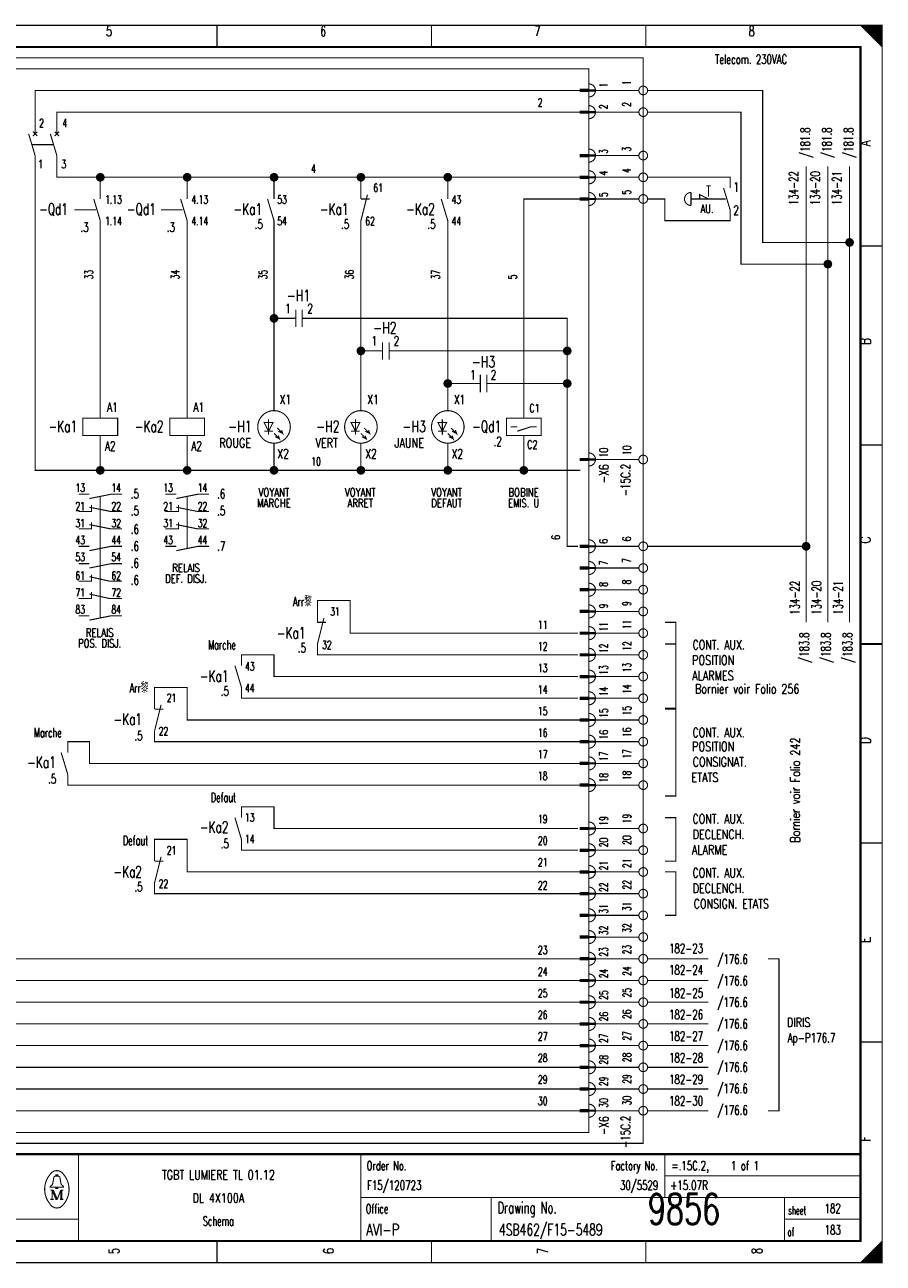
# Model space of a CAD drawing. Header units: centimetres. Extents: x 0 to 491, y -1040 to 69.
# Tile 42 of 181: x 121 to 141, y -720 to -691. Entities that reach past the tile are written whole.
import ezdxf
from ezdxf.enums import TextEntityAlignment as Align

# ---------------------------------------------------------------- set-up
doc = ezdxf.new("R2010")
doc.units = ezdxf.units.CM
doc.header["$MEASUREMENT"] = 0
doc.linetypes.add('GESTRICHELT', pattern=[3.75, 3, -0.75])
doc.layers.get('0').update_dxf_attribs({"color": 9, "linetype": 'CONTINUOUS'})
doc.layers.add('0L', color=7, linetype='CONTINUOUS')
doc.styles.get("Standard").update_dxf_attribs({"font": 'romans.shx', "bigfont": 'TXT.shx'})

# ---------------------------------------------------------------- blocks, each defined once
blk = doc.blocks.new('BCIRCLE_FILLED')
at = {"color": 0, "linetype": 'Continuous', "const_width": 1, "flags": 128}
blk.add_lwpolyline([(0.5, 0, 1), (-0.5, 0, 1)], format="xyb", close=True, dxfattribs=at)

msp = doc.modelspace()

# ---------------------------------------------------------------- linework, layer by layer
at = {"color": 0, "const_width": 0.025, "flags": 128}
for points in [[(100, -705.75), (100, -691.5), (140.5, -691.5), (140.5, -720), (100, -720), (100, -705.75)], [(140, -691.5), (140.5, -692), (140.475, -691.975), (140.475, -691.5), (140.45, -691.5), (140.45, -691.95), (140.425, -691.925), (140.425, -691.5), (140.4, -691.5), (140.4, -691.9), (140.375, -691.875), (140.375, -691.5), (140.35, -691.5), (140.35, -691.85), (140.325, -691.825)], [(140.15, -691.65), (140.15, -691.5), (140.125, -691.5), (140.125, -691.625), (140.1, -691.6), (140.1, -691.5), (140.075, -691.5), (140.075, -691.575), (140.05, -691.55), (140.05, -691.5), (140.025, -691.5), (140.025, -691.525)], [(140.325, -691.825), (140.325, -691.5), (140.3, -691.5), (140.3, -691.8), (140.275, -691.775), (140.275, -691.5), (140.25, -691.5), (140.25, -691.75), (140.225, -691.725), (140.225, -691.5), (140.2, -691.5), (140.2, -691.7), (140.175, -691.675), (140.175, -691.5), (140.15, -691.5)], [(121, -694), (121, -693), (133.55, -693)], [(134.9, -693), (133.9, -693)], [(139.75, -696.5), (137.75, -696.5), (137.75, -693), (135.1, -693)], [(121.5, -694), (121.5, -693.5), (133.55, -693.5)], [(134.9, -693.5), (133.9, -693.5)], [(139.25, -697), (137.25, -697), (137.25, -693.5), (135.1, -693.5)], [(122.5, -701.75), (121, -701.75), (121, -694.5)], [(124.5, -695), (121.5, -695), (121.5, -694.5)], [(134.9, -694.5), (133.9, -694.5)], [(138.75, -705.25), (138.75, -694.75)], [(139.25, -705.25), (139.25, -694.75)], [(139.75, -705.25), (139.75, -694.75)], [(122.5, -695.5), (122.5, -695)], [(124.5, -695.5), (124.5, -695), (126.5, -695)], [(126.5, -695.5), (126.5, -695), (128.5, -695)], [(128.5, -695.5), (128.5, -695), (130.5, -695)], [(130.5, -695.5), (130.5, -695), (133.55, -695)], [(134.9, -695), (133.9, -695)], [(136.3, -695.5), (136.3, -695.4), (136.5, -695.5)], [(132.25, -700.55), (132.25, -695.5), (133.55, -695.5)], [(134.9, -695.5), (133.9, -695.5)], [(122.5, -700.55), (122.5, -696)], [(124.5, -700.55), (124.5, -696)], [(126.5, -700.375), (126.5, -696)], [(128.5, -700.375), (128.5, -696)], [(130.5, -700.375), (130.5, -696)], [(126.7, -698.25), (126.5, -698.25)], [(129.45, -699), (133.25, -699), (133.25, -698.25), (127.45, -698.25)], [(128.7, -699), (128.5, -699)], [(131.7, -699.75), (133.25, -699.75), (133.25, -699)], [(133.55, -714.5), (118.75, -714.5), (118.75, -699.25)], [(133.55, -714), (119.25, -714), (119.25, -699.25)], [(133.55, -713.5), (119.75, -713.5), (119.75, -699.25)], [(133.55, -713), (120.25, -713), (120.25, -699.25)], [(130.95, -699.75), (130.5, -699.75)], [(133.5, -703.5), (133.25, -703.5), (133.25, -699.75)], [(132.25, -700.55), (132.65, -700.55), (132.65, -700.95), (131.85, -700.95), (131.85, -700.55), (132.25, -700.55)], [(126.475, -700.65), (126.275, -700.65), (126.375, -700.85), (126.475, -700.65)], [(126.575, -700.775), (126.7, -700.9), (126.675, -700.825), (126.7, -700.9), (126.6, -700.85)], [(128.475, -700.65), (128.275, -700.65), (128.375, -700.85), (128.475, -700.65)], [(128.575, -700.775), (128.7, -700.9), (128.675, -700.825), (128.7, -700.9), (128.6, -700.85)], [(130.475, -700.65), (130.275, -700.65), (130.375, -700.85), (130.475, -700.65)], [(130.575, -700.775), (130.7, -700.9), (130.675, -700.825), (130.7, -700.9), (130.6, -700.85)], [(132.1, -700.85), (132.4, -700.75), (132.55, -700.75)], [(124.5, -701.75), (122.5, -701.75), (122.5, -700.95)], [(126.5, -701.75), (124.5, -701.75), (124.5, -700.95)], [(126.5, -700.9), (126.625, -701.025), (126.6, -700.95), (126.625, -701.025), (126.525, -700.975)], [(128.5, -701.75), (126.5, -701.75), (126.5, -701.125)], [(128.5, -700.9), (128.625, -701.025), (128.6, -700.95), (128.625, -701.025), (128.525, -700.975)], [(130.5, -701.75), (128.5, -701.75), (128.5, -701.125)], [(130.5, -700.9), (130.625, -701.025), (130.6, -700.95), (130.625, -701.025), (130.525, -700.975)], [(132.25, -701.75), (130.5, -701.75), (130.5, -701.125)], [(133.55, -701.75), (132.25, -701.75), (132.25, -700.95)], [(134.9, -701.5), (133.9, -701.5)], [(133.55, -715), (117.25, -715), (117.25, -702.5), (110.3, -702.5)], [(122, -702.7), (122.3, -702.7), (122.3, -702.55)], [(122.25, -702.4), (122.75, -702.3), (123, -702.3)], [(124, -702.7), (124.3, -702.7), (124.3, -702.55)], [(124.25, -702.4), (124.75, -702.3), (125, -702.3)], [(122.25, -702.6), (122.75, -702.7), (123, -702.7)], [(124.25, -702.6), (124.75, -702.7), (125, -702.7)], [(122, -703.1), (122.3, -703.1), (122.3, -702.95)], [(122.25, -703), (122.75, -703.1), (123, -703.1)], [(124, -703.1), (124.3, -703.1), (124.3, -702.95)], [(124.25, -703), (124.75, -703.1), (125, -703.1)], [(122.25, -703.6), (122.75, -703.5), (123, -703.5)], [(124.25, -703.6), (124.75, -703.5), (125, -703.5)], [(134.9, -703.5), (133.9, -703.5)], [(138.75, -703.5), (135.1, -703.5)], [(122.25, -704), (122.75, -703.9), (123, -703.9)], [(134.9, -704), (133.9, -704)], [(122, -704.3), (122.3, -704.3), (122.3, -704.15)], [(122.25, -704.2), (122.7, -704.3), (123, -704.3)], [(133.55, -715.5), (116.75, -715.5), (116.75, -704.5), (110.8, -704.5)], [(122, -704.7), (122.3, -704.7), (122.3, -704.55)], [(134.9, -704.5), (133.9, -704.5)], [(122.25, -704.6), (122.7, -704.7), (123, -704.7)], [(133.5, -705.5), (128.25, -705.5), (128.25, -704.75), (127.5, -704.75), (127.5, -705.25)], [(122.25, -705.2), (122.75, -705.1), (123, -705.1)], [(134.9, -705), (133.9, -705)], [(135.5, -707.25), (135.75, -707.25), (135.75, -705.25), (135.5, -705.25)], [(134.9, -705.5), (133.9, -705.5)], [(133.5, -706.5), (126.5, -706.5), (126.5, -706), (125.75, -706), (125.75, -706.25)], [(133.5, -706), (127.5, -706), (127.5, -705.75)], [(134.9, -706), (133.9, -706)], [(135.5, -705.75), (135.75, -705.75), (135.75, -707.231), (135.5, -707.231)], [(133.55, -716), (116.25, -716), (116.25, -706.5), (111.3, -706.5)], [(134.9, -706.5), (133.9, -706.5)], [(133.55, -707.5), (124.5, -707.5), (124.5, -706.75), (123.75, -706.75), (123.75, -707.25)], [(133.5, -707), (125.75, -707), (125.75, -706.75)], [(134.9, -707), (133.9, -707)], [(135.5, -707.25), (135.75, -707.25), (135.75, -709.25), (135.5, -709.25)], [(134.9, -707.5), (133.9, -707.5)], [(133.55, -716.5), (115.75, -716.5), (115.75, -708), (112.5, -708)], [(133.55, -708.5), (122.25, -708.5), (122.25, -708), (121.75, -708), (121.75, -708.25)], [(133.55, -708), (123.75, -708), (123.75, -707.75)], [(134.9, -708), (133.9, -708)], [(134.9, -708.5), (133.9, -708.5)], [(133.55, -709), (121.75, -709), (121.75, -708.75)], [(134.9, -709), (133.9, -709)], [(133.5, -710), (126.5, -710), (126.5, -709.5), (125.75, -709.5), (125.75, -709.75)], [(135.5, -709.75), (135.75, -709.75), (135.75, -710.75), (135.5, -710.75)], [(133.55, -711), (124.5, -711), (124.5, -710.25), (123.75, -710.25), (123.75, -710.75)], [(133.5, -710.5), (125.75, -710.5), (125.75, -710.25)], [(134.9, -710), (133.9, -710)], [(134.9, -710.5), (133.9, -710.5)], [(134.9, -711), (133.9, -711)], [(135.5, -711), (135.75, -711), (135.75, -712), (135.5, -712)], [(133.55, -711.5), (123.75, -711.5), (123.75, -711.25)], [(134.9, -711.5), (133.9, -711.5)], [(134.9, -712), (133.9, -712)], [(134.9, -712.5), (133.9, -712.5)], [(134.9, -713), (133.9, -713)], [(136.5, -713), (135.1, -713)], [(137.875, -713), (138.125, -713), (138.125, -716.5), (137.875, -716.5)], [(134.9, -713.5), (133.9, -713.5)], [(136.5, -713.5), (135.1, -713.5)], [(134.9, -714), (133.9, -714)], [(136.5, -714), (135.1, -714)], [(134.9, -714.5), (133.9, -714.5)], [(136.5, -714.5), (135.1, -714.5)], [(134.9, -715), (133.9, -715)], [(136.5, -715), (135.1, -715)], [(134.9, -715.5), (133.9, -715.5)], [(136.5, -715.5), (135.1, -715.5)], [(134.9, -716), (133.9, -716)], [(136.5, -716), (135.1, -716)], [(134.9, -716.5), (133.9, -716.5)], [(136.5, -716.5), (135.1, -716.5)], [(121.48, -718.01), (121.48, -717.98), (121.52, -717.98), (121.52, -718.01)], [(121.48, -718.26), (121.35, -718.26), (121.35, -718.24), (121.4, -718.2), (121.43, -718.04)], [(121.52, -718.26), (121.65, -718.26), (121.65, -718.24), (121.6, -718.2), (121.57, -718.04)], [(121.39, -718.33), (121.39, -718.54), (121.35, -718.54)], [(121.39, -718.33), (121.48, -718.54), (121.51, -718.54)], [(140.3, -720), (140.3, -719.7), (140.275, -719.725), (140.275, -720), (140.25, -720), (140.25, -719.75), (140.225, -719.775), (140.225, -720), (140.2, -720), (140.2, -719.8), (140.175, -719.825), (140.175, -720), (140.15, -720), (140.15, -719.85), (140.125, -719.875)], [(140.475, -719.525), (140.475, -720), (140.45, -720), (140.45, -719.55), (140.425, -719.575), (140.425, -720), (140.4, -720), (140.4, -719.6), (140.375, -719.625), (140.375, -720), (140.35, -720), (140.35, -719.65), (140.325, -719.675), (140.325, -720), (140.3, -720)], [(140.125, -719.875), (140.125, -720), (140.1, -720), (140.1, -719.9), (140.075, -719.925), (140.075, -720), (140.05, -720), (140.05, -719.95), (140.025, -719.975), (140.025, -720)]]:
    msp.add_lwpolyline(points, dxfattribs=at)
at = {"color": 0, "flags": 128}
for points, const_width in [([(100, -691.5), (140.5, -691.5), (140.5, -720), (100, -720)], 0.025), ([(100.5, -692), (140, -692), (140, -719.5), (100.5, -719.5)], 0.05), ([(100.5, -692), (140, -692), (140, -719.5), (100.5, -719.5)], 0.025), ([(133.75, -693.025), (133.55, -693.025), (133.55, -692.975), (133.75, -692.975)], 0.025), ([(133.75, -693.525), (133.55, -693.525), (133.55, -693.475), (133.75, -693.475)], 0.025), ([(133.75, -694.525), (133.55, -694.525), (133.55, -694.475), (133.75, -694.475)], 0.025), ([(133.75, -695.025), (133.55, -695.025), (133.55, -694.975), (133.75, -694.975)], 0.025), ([(133.75, -695.525), (133.55, -695.525), (133.55, -695.475), (133.75, -695.475)], 0.025), ([(122.1, -700.95), (122.9, -700.95), (122.9, -700.55), (122.1, -700.55)], 0.025), ([(124.1, -700.95), (124.9, -700.95), (124.9, -700.55), (124.1, -700.55)], 0.025), ([(133.75, -701.525), (133.55, -701.525), (133.55, -701.475), (133.75, -701.475)], 0.025), ([(133.75, -703.525), (133.55, -703.525), (133.55, -703.475), (133.75, -703.475)], 0.025), ([(133.75, -704.025), (133.55, -704.025), (133.55, -703.975), (133.75, -703.975)], 0.025), ([(133.75, -704.525), (133.55, -704.525), (133.55, -704.475), (133.75, -704.475)], 0.025), ([(133.75, -705.025), (133.55, -705.025), (133.55, -704.975), (133.75, -704.975)], 0.025), ([(133.75, -705.525), (133.55, -705.525), (133.55, -705.475), (133.75, -705.475)], 0.025), ([(133.75, -706.025), (133.55, -706.025), (133.55, -705.975), (133.75, -705.975)], 0.025), ([(133.75, -706.525), (133.55, -706.525), (133.55, -706.475), (133.75, -706.475)], 0.025), ([(133.75, -707.025), (133.55, -707.025), (133.55, -706.975), (133.75, -706.975)], 0.025), ([(133.75, -707.525), (133.55, -707.525), (133.55, -707.475), (133.75, -707.475)], 0.025), ([(133.75, -708.025), (133.55, -708.025), (133.55, -707.975), (133.75, -707.975)], 0.025), ([(133.75, -708.525), (133.55, -708.525), (133.55, -708.475), (133.75, -708.475)], 0.025), ([(133.75, -709.025), (133.55, -709.025), (133.55, -708.975), (133.75, -708.975)], 0.025), ([(133.75, -710.025), (133.55, -710.025), (133.55, -709.975), (133.75, -709.975)], 0.025), ([(133.75, -710.525), (133.55, -710.525), (133.55, -710.475), (133.75, -710.475)], 0.025), ([(133.75, -711.025), (133.55, -711.025), (133.55, -710.975), (133.75, -710.975)], 0.025), ([(133.75, -711.525), (133.55, -711.525), (133.55, -711.475), (133.75, -711.475)], 0.025), ([(133.75, -712.025), (133.55, -712.025), (133.55, -711.975), (133.75, -711.975)], 0.025), ([(133.75, -712.525), (133.55, -712.525), (133.55, -712.475), (133.75, -712.475)], 0.025), ([(133.75, -713.025), (133.55, -713.025), (133.55, -712.975), (133.75, -712.975)], 0.025), ([(133.75, -713.525), (133.55, -713.525), (133.55, -713.475), (133.75, -713.475)], 0.025), ([(133.75, -714.025), (133.55, -714.025), (133.55, -713.975), (133.75, -713.975)], 0.025), ([(133.75, -714.525), (133.55, -714.525), (133.55, -714.475), (133.75, -714.475)], 0.025), ([(133.75, -715.025), (133.55, -715.025), (133.55, -714.975), (133.75, -714.975)], 0.025), ([(133.75, -715.525), (133.55, -715.525), (133.55, -715.475), (133.75, -715.475)], 0.025), ([(133.75, -716.025), (133.55, -716.025), (133.55, -715.975), (133.75, -715.975)], 0.025), ([(133.75, -716.525), (133.55, -716.525), (133.55, -716.475), (133.75, -716.475)], 0.025), ([(121.48, -718.26), (121.52, -718.26), (121.52, -718.29), (121.48, -718.29)], 0.025)]:
    msp.add_lwpolyline(points, close=True, dxfattribs=dict(at, const_width=const_width))
at = {"color": 0}
for points, const_width in [([(125.188, -691.5), (125.188, -692)], 0.025), ([(130.125, -691.5), (130.125, -692)], 0.025), ([(135.062, -691.5), (135.062, -692)], 0.025), ([(133.55, -693), (133.75, -693)], 0.025), ([(133.55, -693.5), (133.75, -693.5)], 0.025), ([(120.85, -694), (121, -694.5)], 0.025), ([(121.05, -693.95), (120.95, -694.05)], 0.025), ([(120.95, -693.95), (121.05, -694.05)], 0.025), ([(121.35, -694), (121.5, -694.5)], 0.025), ([(121.55, -693.95), (121.45, -694.05)], 0.025), ([(121.45, -693.95), (121.55, -694.05)], 0.025), ([(133.55, -694.5), (133.75, -694.5)], 0.025), ([(133.55, -695), (133.75, -695)], 0.025), ([(128.65, -695.4), (128.5, -696)], 0.025), ([(136.1, -695.35), (136.1, -695.65)], 0.025), ([(136.45, -695.2), (136.55, -695.2)], 0.025), ([(136.85, -695.25), (137, -695.75)], 0.025), ([(122.35, -695.5), (122.5, -696)], 0.025), ([(124.35, -695.5), (124.5, -696)], 0.025), ([(126.35, -695.5), (126.5, -696)], 0.025), ([(128.5, -695.5), (128.7, -695.5)], 0.025), ([(130.35, -695.5), (130.5, -696)], 0.025), ([(133.55, -695.5), (133.75, -695.5)], 0.025), ([(140.5, -696.583), (140, -696.583)], 0.025), ([(127, -698.25), (126.7, -698.25)], 0.025), ([(127, -698.05), (127, -698.45)], 0.025), ([(127.15, -698.05), (127.15, -698.45)], 0.025), ([(127.15, -698.25), (127.45, -698.25)], 0.025), ([(129, -698.8), (129, -699.2)], 0.025), ([(129.15, -698.8), (129.15, -699.2)], 0.025), ([(129, -699), (128.7, -699)], 0.025), ([(129.15, -699), (129.45, -699)], 0.025), ([(131.25, -699.55), (131.25, -699.95)], 0.025), ([(131.4, -699.55), (131.4, -699.95)], 0.025), ([(131.25, -699.75), (130.95, -699.75)], 0.025), ([(131.4, -699.75), (131.7, -699.75)], 0.025), ([(126.375, -700.575), (126.375, -700.925)], 0.025), ([(128.375, -700.575), (128.375, -700.925)], 0.025), ([(130.375, -700.575), (130.375, -700.925)], 0.025), ([(126.275, -700.85), (126.475, -700.85)], 0.025), ([(128.275, -700.85), (128.475, -700.85)], 0.025), ([(130.275, -700.85), (130.475, -700.85)], 0.025), ([(131.95, -700.75), (132.1, -700.75)], 0.025), ([(140.5, -701.167), (140, -701.167)], 0.025), ([(133.55, -701.5), (133.75, -701.5)], 0.025), ([(122, -702.3), (122.25, -702.3)], 0.025), ([(124, -702.3), (124.25, -702.3)], 0.025), ([(122, -703.5), (122.25, -703.5)], 0.025), ([(124, -703.5), (124.25, -703.5)], 0.025), ([(133.55, -703.5), (133.75, -703.5)], 0.025), ([(122, -703.9), (122.25, -703.9)], 0.025), ([(133.55, -704), (133.75, -704)], 0.025), ([(133.55, -704.5), (133.75, -704.5)], 0.025), ([(122, -705.1), (122.25, -705.1)], 0.025), ([(127.65, -705.15), (127.5, -705.75)], 0.025), ([(133.55, -705), (133.75, -705)], 0.025), ([(127.5, -705.25), (127.7, -705.25)], 0.025), ([(133.55, -705.5), (133.75, -705.5)], 0.025), ([(133.55, -706), (133.75, -706)], 0.025), ([(140, -705.75), (140.5, -705.75)], 0.05), ([(140.5, -705.75), (140, -705.75)], 0.025), ([(125.6, -706.25), (125.75, -706.75)], 0.025), ([(133.55, -706.5), (133.75, -706.5)], 0.025), ([(133.55, -707), (133.75, -707)], 0.025), ([(123.9, -707.15), (123.75, -707.75)], 0.025), ([(123.75, -707.25), (123.95, -707.25)], 0.025), ([(133.55, -707.5), (133.75, -707.5)], 0.025), ([(133.55, -708), (133.75, -708)], 0.025), ([(121.6, -708.25), (121.75, -708.75)], 0.025), ([(133.55, -708.5), (133.75, -708.5)], 0.025), ([(133.55, -709), (133.75, -709)], 0.025), ([(125.6, -709.75), (125.75, -710.25)], 0.025), ([(133.55, -710), (133.75, -710)], 0.025), ([(133.55, -710.5), (133.75, -710.5)], 0.025), ([(140.5, -710.333), (140, -710.333)], 0.025), ([(123.9, -710.65), (123.75, -711.25)], 0.025), ([(123.75, -710.75), (123.95, -710.75)], 0.025), ([(133.55, -711), (133.75, -711)], 0.025), ([(133.55, -711.5), (133.75, -711.5)], 0.025), ([(133.55, -712), (133.75, -712)], 0.025), ([(133.55, -712.5), (133.75, -712.5)], 0.025), ([(133.55, -713), (133.75, -713)], 0.025), ([(133.55, -713.5), (133.75, -713.5)], 0.025), ([(133.55, -714), (133.75, -714)], 0.025), ([(133.55, -714.5), (133.75, -714.5)], 0.025), ([(133.55, -715), (133.75, -715)], 0.025), ([(140.5, -714.917), (140, -714.917)], 0.025), ([(133.55, -715.5), (133.75, -715.5)], 0.025), ([(133.55, -716), (133.75, -716)], 0.025), ([(133.55, -716.5), (133.75, -716.5)], 0.025), ([(140, -717.5), (100.5, -717.5)], 0.05), ([(122, -717.5), (122, -719.5)], 0.025), ([(128.5, -717.5), (128.5, -719.5)], 0.025), ([(135.5, -717.5), (135.5, -718.5)], 0.025), ([(121.46, -718.01), (121.55, -718.01)], 0.025), ([(135.5, -718), (140, -718)], 0.025), ([(121.35, -718.33), (121.42, -718.33)], 0.025), ([(121.39, -718.54), (121.43, -718.54)], 0.025), ([(121.42, -718.33), (121.51, -718.54)], 0.025), ([(121.51, -718.54), (121.59, -718.33)], 0.025), ([(121.65, -718.54), (121.57, -718.54)], 0.025), ([(121.59, -718.54), (121.59, -718.33)], 0.025), ([(121.59, -718.33), (121.65, -718.33)], 0.025), ([(121.61, -718.33), (121.61, -718.54)], 0.025), ([(128.5, -718.5), (140, -718.5)], 0.025), ([(131.5, -718.5), (131.5, -719.5)], 0.025), ([(138.25, -718.5), (138.25, -719.5)], 0.025), ([(100.5, -719), (122, -719)], 0.025), ([(138.25, -719), (140, -719)], 0.025), ([(125.188, -720), (125.188, -719.5)], 0.025), ([(130.125, -720), (130.125, -719.5)], 0.025), ([(135.062, -720), (135.062, -719.5)], 0.025), ([(140.5, -719.5), (140, -720)], 0.025)]:
    msp.add_lwpolyline(points, dxfattribs=dict(at, const_width=const_width))
at = {"color": 0, "linetype": 'GESTRICHELT', "const_width": 0.025, "flags": 128}
for points in [[(106.75, -692.25), (135, -692.25), (135, -717.25), (112.5, -717.25), (112.5, -713.5), (106.75, -713.5), (106.75, -692.25)], [(107, -695), (115, -695), (115, -692.5), (133.75, -692.5), (133.75, -697.5)], [(133.75, -700.75), (133.75, -717), (115, -717), (115, -711.75), (107, -711.75), (107, -695)], [(137, -695.25), (137, -695), (135.1, -695)], [(137, -695.75), (137, -696), (135.5, -696), (135.5, -695.5), (135.1, -695.5)]]:
    msp.add_lwpolyline(points, dxfattribs=at)
at = {"color": 0, "const_width": 0.025, "flags": 128}
for points in [[(133.75, -693.15, 1), (133.75, -692.85, 1)], [(133.75, -693.65, 1), (133.75, -693.35, 1)], [(133.75, -694.65, 1), (133.75, -694.35, 1)], [(133.75, -695.15, 1), (133.75, -694.85, 1)], [(133.75, -695.65, 1), (133.75, -695.35, 1)], [(136.1, -695.35, 1), (136.1, -695.65, 1)], [(133.75, -701.65, 1), (133.75, -701.35, 1)], [(133.75, -703.65, 1), (133.75, -703.35, 1)], [(133.75, -704.15, 1), (133.75, -703.85, 1)], [(133.75, -704.65, 1), (133.75, -704.35, 1)], [(133.75, -705.15, 1), (133.75, -704.85, 1)], [(133.75, -705.65, 1), (133.75, -705.35, 1)], [(133.75, -706.15, 1), (133.75, -705.85, 1)], [(133.75, -706.65, 1), (133.75, -706.35, 1)], [(133.75, -707.15, 1), (133.75, -706.85, 1)], [(133.75, -707.65, 1), (133.75, -707.35, 1)], [(133.75, -708.15, 1), (133.75, -707.85, 1)], [(133.75, -708.65, 1), (133.75, -708.35, 1)], [(133.75, -709.15, 1), (133.75, -708.85, 1)], [(133.75, -710.15, 1), (133.75, -709.85, 1)], [(133.75, -710.65, 1), (133.75, -710.35, 1)], [(133.75, -711.15, 1), (133.75, -710.85, 1)], [(133.75, -711.65, 1), (133.75, -711.35, 1)], [(133.75, -712.15, 1), (133.75, -711.85, 1)], [(133.75, -712.65, 1), (133.75, -712.35, 1)], [(133.75, -713.15, 1), (133.75, -712.85, 1)], [(133.75, -713.65, 1), (133.75, -713.35, 1)], [(133.75, -714.15, 1), (133.75, -713.85, 1)], [(133.75, -714.65, 1), (133.75, -714.35, 1)], [(133.75, -715.15, 1), (133.75, -714.85, 1)], [(133.75, -715.65, 1), (133.75, -715.35, 1)], [(133.75, -716.15, 1), (133.75, -715.85, 1)], [(133.75, -716.65, 1), (133.75, -716.35, 1)], [(121.35, -717.961, 0.373815), (121.349, -718.657, 0.373815)], [(121.649, -717.96, 0.530775), (121.351, -717.959, 0.530775)], [(121.65, -718.66, 0.378582), (121.646, -717.956, 0.378582)], [(121.46, -718.01, 0.414214), (121.43, -718.04, 0.414214)], [(121.57, -718.04, 0.414214), (121.54, -718.01, 0.414214)], [(121.35, -718.66, 0.532213), (121.649, -718.661, 0.532213)]]:
    msp.add_lwpolyline(points, format="xyb", dxfattribs=at)
for points in [[(135.1, -693, 1), (134.9, -693, 1)], [(135.1, -693.5, 1), (134.9, -693.5, 1)], [(135.1, -694.5, 1), (134.9, -694.5, 1)], [(135.1, -695, 1), (134.9, -695, 1)], [(135.1, -695.5, 1), (134.9, -695.5, 1)], [(126.875, -700.75, 1), (126.125, -700.75, 1)], [(128.875, -700.75, 1), (128.125, -700.75, 1)], [(130.875, -700.75, 1), (130.125, -700.75, 1)], [(135.1, -701.5, 1), (134.9, -701.5, 1)], [(135.1, -703.5, 1), (134.9, -703.5, 1)], [(135.1, -704, 1), (134.9, -704, 1)], [(135.1, -704.5, 1), (134.9, -704.5, 1)], [(135.1, -705, 1), (134.9, -705, 1)], [(135.1, -705.5, 1), (134.9, -705.5, 1)], [(135.1, -706, 1), (134.9, -706, 1)], [(135.1, -706.5, 1), (134.9, -706.5, 1)], [(135.1, -707, 1), (134.9, -707, 1)], [(135.1, -707.5, 1), (134.9, -707.5, 1)], [(135.1, -708, 1), (134.9, -708, 1)], [(135.1, -708.5, 1), (134.9, -708.5, 1)], [(135.1, -709, 1), (134.9, -709, 1)], [(135.1, -710, 1), (134.9, -710, 1)], [(135.1, -710.5, 1), (134.9, -710.5, 1)], [(135.1, -711, 1), (134.9, -711, 1)], [(135.1, -711.5, 1), (134.9, -711.5, 1)], [(135.1, -712, 1), (134.9, -712, 1)], [(135.1, -712.5, 1), (134.9, -712.5, 1)], [(135.1, -713, 1), (134.9, -713, 1)], [(135.1, -713.5, 1), (134.9, -713.5, 1)], [(135.1, -714, 1), (134.9, -714, 1)], [(135.1, -714.5, 1), (134.9, -714.5, 1)], [(135.1, -715, 1), (134.9, -715, 1)], [(135.1, -715.5, 1), (134.9, -715.5, 1)], [(135.1, -716, 1), (134.9, -716, 1)], [(135.1, -716.5, 1), (134.9, -716.5, 1)]]:
    msp.add_lwpolyline(points, format="xyb", close=True, dxfattribs=at)
at = {"color": 0, "linetype": 'GESTRICHELT', "const_width": 0.025}
for points in [[(120.925, -694.25), (121.425, -694.25)], [(136.5, -695.2), (136.5, -695.45)], [(136.7, -695.5), (136.1, -695.5)], [(136.4, -695.5), (136.9, -695.5)], [(121.9, -695.75), (122.4, -695.75)], [(123.9, -695.75), (124.4, -695.75)], [(133.75, -700.75), (133.75, -697.25)], [(122.5, -703.55), (122.5, -702.35)], [(124.5, -703.55), (124.5, -702.35)], [(122.5, -705.15), (122.5, -703.1)]]:
    msp.add_lwpolyline(points, dxfattribs=at)
at = {"layer": '0L', "color": 0}
for points in [[(133.895, -692.975), (133.755, -692.975), (133.895, -693.025), (133.755, -693.025)], [(133.895, -693.475), (133.755, -693.475), (133.895, -693.525), (133.755, -693.525)], [(133.895, -694.475), (133.755, -694.475), (133.895, -694.525), (133.755, -694.525)], [(133.895, -694.975), (133.755, -694.975), (133.895, -695.025), (133.755, -695.025)], [(133.895, -695.475), (133.755, -695.475), (133.895, -695.525), (133.755, -695.525)], [(133.895, -701.475), (133.755, -701.475), (133.895, -701.525), (133.755, -701.525)], [(133.895, -703.475), (133.755, -703.475), (133.895, -703.525), (133.755, -703.525)], [(133.895, -703.975), (133.755, -703.975), (133.895, -704.025), (133.755, -704.025)], [(133.895, -704.475), (133.755, -704.475), (133.895, -704.525), (133.755, -704.525)], [(133.895, -704.975), (133.755, -704.975), (133.895, -705.025), (133.755, -705.025)], [(133.895, -705.475), (133.755, -705.475), (133.895, -705.525), (133.755, -705.525)], [(133.895, -705.975), (133.755, -705.975), (133.895, -706.025), (133.755, -706.025)], [(133.895, -706.475), (133.755, -706.475), (133.895, -706.525), (133.755, -706.525)], [(133.895, -706.975), (133.755, -706.975), (133.895, -707.025), (133.755, -707.025)], [(133.895, -707.475), (133.755, -707.475), (133.895, -707.525), (133.755, -707.525)], [(133.895, -707.975), (133.755, -707.975), (133.895, -708.025), (133.755, -708.025)], [(133.895, -708.475), (133.755, -708.475), (133.895, -708.525), (133.755, -708.525)], [(133.895, -708.975), (133.755, -708.975), (133.895, -709.025), (133.755, -709.025)], [(133.895, -709.975), (133.755, -709.975), (133.895, -710.025), (133.755, -710.025)], [(133.895, -710.475), (133.755, -710.475), (133.895, -710.525), (133.755, -710.525)], [(133.895, -710.975), (133.755, -710.975), (133.895, -711.025), (133.755, -711.025)], [(133.895, -711.475), (133.755, -711.475), (133.895, -711.525), (133.755, -711.525)], [(133.895, -711.975), (133.755, -711.975), (133.895, -712.025), (133.755, -712.025)], [(133.895, -712.475), (133.755, -712.475), (133.895, -712.525), (133.755, -712.525)], [(133.895, -712.975), (133.755, -712.975), (133.895, -713.025), (133.755, -713.025)], [(133.895, -713.475), (133.755, -713.475), (133.895, -713.525), (133.755, -713.525)], [(133.895, -713.975), (133.755, -713.975), (133.895, -714.025), (133.755, -714.025)], [(133.895, -714.475), (133.755, -714.475), (133.895, -714.525), (133.755, -714.525)], [(133.895, -714.975), (133.755, -714.975), (133.895, -715.025), (133.755, -715.025)], [(133.895, -715.475), (133.755, -715.475), (133.895, -715.525), (133.755, -715.525)], [(133.895, -715.975), (133.755, -715.975), (133.895, -716.025), (133.755, -716.025)], [(133.895, -716.475), (133.755, -716.475), (133.895, -716.525), (133.755, -716.525)]]:
    msp.add_solid(points, dxfattribs=at)

# ---------------------------------------------------------------- block references
at = {"color": 0, "xscale": 0.1, "yscale": 0.1, "zscale": 0.1}
for p in [(122.5, -695), (124.5, -695), (126.5, -695), (128.5, -695), (130.5, -695), (139.75, -696.5), (139.25, -697), (126.5, -698.25), (128.5, -699), (133.25, -699), (130.5, -699.75), (133.25, -699.75), (122.5, -701.75), (124.5, -701.75), (126.5, -701.75), (128.5, -701.75), (130.5, -701.75), (132.25, -701.75), (138.75, -703.5)]:
    msp.add_blockref('BCIRCLE_FILLED', p, dxfattribs=at)

# ---------------------------------------------------------------- texts
at = {"color": 0}
for s, height, width, p in [('5', 0.238, 0.672, (122.699, -691.514)), ('6', 0.238, 0.672, (127.632, -691.514)), ('7', 0.238, 0.672, (132.566, -691.514)), ('8', 0.238, 0.672, (137.499, -691.514)), ('AU.', 0.1905, 0.738667, (136.47, -695.631)), ('-H1', 0.2619, 0.709333, (127.064, -697.59)), ('-H2', 0.2619, 0.709333, (129.052, -698.336)), ('-H3', 0.2619, 0.709333, (131.323, -699.117)), ('VOYANT', 0.1905, 0.76, (126.497, -702.162)), ('VOYANT', 0.1905, 0.76, (128.484, -702.162)), ('VOYANT', 0.1905, 0.76, (130.472, -702.162)), ('BOBINE', 0.1905, 0.76, (132.246, -702.162)), ('MARCHE', 0.1905, 0.76, (126.497, -702.41)), ('ARRET', 0.1905, 0.76, (128.484, -702.41)), ('DEFAUT', 0.1905, 0.76, (130.472, -702.41)), ('EMIS. U', 0.1905, 0.741714, (132.246, -702.41)), ('RELAIS', 0.1905, 0.76, (124.474, -703.901)), ('DEF. DISJ.', 0.1905, 0.7408, (124.474, -704.149)), ('RELAIS', 0.1905, 0.76, (122.486, -705.392)), ('POS. DISJ.', 0.1905, 0.7408, (122.486, -705.64)), ('Bornier voir Folio 256', 0.21431, 0.754667, (137.394, -706.675)), ('TGBT LUMIERE TL 01.12', 0.21431, 0.754667, (125.219, -717.87)), ('DL 4X100A', 0.2143, 0.753263, (125.219, -718.403)), ('Schema', 0.2143, 0.626667, (125.219, -718.935))]:
    msp.add_text(s, height=height, dxfattribs=dict(at, width=width)).set_placement(p, align=Align.TOP_CENTER)
for s, height, width, p in [('Telecom. 230VAC', 0.21431, 0.669867, (136.652, -692.174)), ('2', 0.191, 0.672, (132.571, -693.182)), ('1', 0.191, 0.672, (121.071, -694.602)), ('3', 0.191, 0.672, (121.604, -694.602)), ('4', 0.191, 0.672, (127.353, -694.708)), ('1', 0.214, 0.672, (137.078, -695.12)), ('1.13', 0.1905, 0.678, (122.61, -695.418)), ('4.13', 0.1905, 0.678, (124.597, -695.418)), ('53', 0.1905, 0.672, (126.577, -695.418)), ('43', 0.1905, 0.672, (130.588, -695.418)), ('2', 0.214, 0.672, (137.078, -695.653)), ('1.14', 0.1905, 0.678, (122.61, -695.915)), ('4.14', 0.1905, 0.678, (124.597, -695.915)), ('54', 0.1905, 0.672, (126.577, -695.915)), ('62', 0.1905, 0.672, (128.601, -695.915)), ('44', 0.1905, 0.672, (130.588, -695.915)), ('A2', 0.2143, 0.716, (122.604, -701.083)), ('A2', 0.2143, 0.716, (124.591, -701.083)), ('C2', 0.1905, 0.716, (132.328, -701.062)), ('X2', 0.2143, 0.716, (126.579, -701.26)), ('X2', 0.2143, 0.716, (128.602, -701.26)), ('X2', 0.2143, 0.716, (130.589, -701.26)), ('10', 0.1905, 0.672, (127.358, -701.452)), ('13', 0.1905, 0.672, (121.928, -702.055)), ('.5', 0.2143, 0.684, (123.203, -702.183)), ('.5', 0.2143, 0.684, (123.203, -702.183)), ('13', 0.1905, 0.672, (123.951, -702.055)), ('.6', 0.2143, 0.684, (125.191, -702.183)), ('.6', 0.2143, 0.684, (125.191, -702.183)), ('21', 0.1905, 0.672, (121.928, -702.481)), ('21', 0.1905, 0.672, (123.951, -702.481)), ('.5', 0.2143, 0.684, (123.203, -702.573)), ('.5', 0.2143, 0.684, (123.203, -702.573)), ('.5', 0.2143, 0.684, (125.191, -702.573)), ('.5', 0.2143, 0.684, (125.191, -702.573)), ('31', 0.1905, 0.672, (121.928, -702.872)), ('.6', 0.2143, 0.684, (123.203, -702.999)), ('.6', 0.2143, 0.684, (123.203, -702.999)), ('31', 0.1905, 0.672, (123.951, -702.872)), ('43', 0.1905, 0.672, (121.928, -703.262)), ('.6', 0.2143, 0.684, (123.203, -703.39)), ('.6', 0.2143, 0.684, (123.203, -703.39)), ('43', 0.1905, 0.672, (123.951, -703.262)), ('.7', 0.2143, 0.684, (125.191, -703.39)), ('.7', 0.2143, 0.684, (125.191, -703.39)), ('53', 0.1905, 0.672, (121.928, -703.652)), ('.6', 0.2143, 0.684, (123.203, -703.78)), ('.6', 0.2143, 0.684, (123.203, -703.78)), ('61', 0.1905, 0.672, (121.928, -704.078)), ('.6', 0.2143, 0.684, (123.203, -704.171)), ('.6', 0.2143, 0.684, (123.203, -704.171)), ('71', 0.1905, 0.672, (121.928, -704.469)), ('83', 0.1905, 0.672, (121.928, -704.859)), ('11', 0.1905, 0.672, (132.576, -705.214)), ('32', 0.1905, 0.672, (127.607, -705.675)), ('12', 0.1905, 0.672, (132.576, -705.711)), ('CONT. AUX.', 0.2143, 0.7408, (136.135, -705.661)), ('43', 0.1905, 0.672, (125.832, -706.172)), ('13', 0.1905, 0.672, (132.576, -706.208)), ('POSITION', 0.2143, 0.76, (136.125, -706.016)), ('ALARMES', 0.2143, 0.76, (136.125, -706.371)), ('44', 0.1905, 0.672, (125.832, -706.669)), ('14', 0.1905, 0.672, (132.576, -706.705)), ('15', 0.1905, 0.672, (132.576, -707.202)), ('22', 0.1905, 0.672, (123.845, -707.663)), ('16', 0.1905, 0.672, (132.576, -707.699)), ('CONT. AUX.', 0.2143, 0.7408, (136.135, -707.684)), ('17', 0.1905, 0.672, (132.576, -708.195)), ('POSITION', 0.2143, 0.76, (136.125, -708.004)), ('CONSIGNAT.', 0.2143, 0.7536, (136.14, -708.359)), ('18', 0.1905, 0.672, (132.576, -708.692)), ('ETATS', 0.2143, 0.76, (136.11, -708.714)), ('13', 0.1905, 0.672, (125.832, -709.651)), ('19', 0.1905, 0.672, (132.576, -709.686)), ('CONT. AUX.', 0.2143, 0.7408, (136.135, -709.672)), ('14', 0.1905, 0.672, (125.832, -710.147)), ('20', 0.1905, 0.672, (132.576, -710.183)), ('DECLENCH.', 0.2143, 0.752889, (136.137, -710.027)), ('ALARME', 0.2143, 0.76, (136.119, -710.382)), ('21', 0.1905, 0.672, (132.576, -710.68)), ('CONT. AUX.', 0.2143, 0.7408, (136.135, -710.914)), ('22', 0.1905, 0.672, (123.845, -711.177)), ('22', 0.1905, 0.672, (132.576, -711.212)), ('DECLENCH.', 0.2143, 0.752889, (136.137, -711.269)), ('CONSIGN. ETATS', 0.21431, 0.750857, (136.161, -711.624)), ('23', 0.1905, 0.672, (132.576, -712.703)), ('/176.6', 0.2143, 0.68, (136.708, -712.902)), ('24', 0.1905, 0.672, (132.576, -713.2)), ('/176.6', 0.2143, 0.68, (136.708, -713.399)), ('25', 0.1905, 0.672, (132.576, -713.697)), ('/176.6', 0.2143, 0.68, (136.708, -713.895)), ('26', 0.1905, 0.672, (132.576, -714.194)), ('/176.6', 0.2143, 0.68, (136.708, -714.392)), ('DIRIS', 0.2143, 0.76, (138.306, -714.357)), ('27', 0.1905, 0.672, (132.576, -714.69)), ('Ap-P176.7', 0.2143, 0.688889, (138.323, -714.712)), ('/176.6', 0.2143, 0.68, (136.708, -714.889)), ('28', 0.1905, 0.672, (132.576, -715.187)), ('/176.6', 0.2143, 0.68, (136.708, -715.386)), ('29', 0.1905, 0.672, (132.576, -715.684)), ('/176.6', 0.2143, 0.68, (136.708, -715.883)), ('30', 0.1905, 0.672, (132.576, -716.181)), ('/176.6', 0.2143, 0.68, (136.708, -716.38)), ('Order No.', 0.2143, 0.656889, (128.633, -717.658)), ('=.15C.2,    1 of 1', 0.21431, 0.682222, (135.651, -717.658)), ('Office', 0.2143, 0.626667, (128.615, -718.651)), ('Drawing No.', 0.26194, 0.646545, (131.643, -718.602)), ('sheet', 0.1905, 0.6, (138.338, -718.701)), ('of', 0.1905, 0.6, (138.323, -719.198))]:
    msp.add_text(s, height=height, dxfattribs=dict(at, width=width)).set_placement(p, align=Align.TOP_LEFT)
for s, height, width, p in [('1', 0.191, 0.672, (133.99, -692.934)), ('2', 0.191, 0.672, (133.99, -693.431)), ('/181.8', 0.2143, 0.68, (138.624, -694.552)), ('/181.8', 0.2143, 0.68, (139.121, -694.552)), ('/181.8', 0.2143, 0.68, (139.618, -694.552)), ('A', 0.238, 0.76, (139.991, -694.283)), ('3', 0.191, 0.672, (133.99, -694.46)), ('4', 0.191, 0.672, (133.99, -694.957)), ('5', 0.191, 0.672, (133.99, -695.454)), ('B', 0.238, 0.76, (139.991, -698.861)), ('10', 0.1905, 0.672, (133.995, -701.452)), ('6', 0.191, 0.672, (133.99, -703.439)), ('C', 0.238, 0.76, (139.992, -703.439)), ('7', 0.191, 0.672, (133.99, -703.936)), ('8', 0.191, 0.672, (133.99, -704.433)), ('9', 0.191, 0.672, (133.99, -704.93)), ('11', 0.1905, 0.672, (133.995, -705.463)), ('12', 0.1905, 0.672, (133.995, -705.959)), ('13', 0.1905, 0.672, (133.995, -706.456)), ('14', 0.1905, 0.672, (133.995, -706.953)), ('15', 0.1905, 0.672, (133.995, -707.45)), ('16', 0.1905, 0.672, (133.995, -707.947)), ('D', 0.238, 0.76, (139.992, -708.053)), ('17', 0.1905, 0.672, (133.995, -708.444)), ('Bornier voir Folio 242', 0.21431, 0.76, (138.394, -710.325)), ('18', 0.1905, 0.672, (133.995, -708.941)), ('19', 0.1905, 0.672, (133.995, -709.934)), ('20', 0.1905, 0.672, (133.995, -710.431)), ('21', 0.1905, 0.672, (133.995, -710.964)), ('22', 0.1905, 0.672, (133.995, -711.461)), ('31', 0.1905, 0.672, (133.995, -711.958)), ('32', 0.1905, 0.672, (133.995, -712.454)), ('E', 0.238, 0.76, (139.991, -712.632)), ('23', 0.1905, 0.672, (133.995, -712.951)), ('24', 0.1905, 0.672, (133.995, -713.448)), ('25', 0.1905, 0.672, (133.995, -713.945)), ('26', 0.1905, 0.672, (133.995, -714.442)), ('27', 0.1905, 0.672, (133.995, -714.939)), ('28', 0.1905, 0.672, (133.995, -715.436)), ('29', 0.1905, 0.672, (133.995, -715.933)), ('30', 0.1905, 0.672, (133.995, -716.43)), ('F', 0.238, 0.76, (139.991, -717.21))]:
    msp.add_text(s, height=height, rotation=90, dxfattribs=dict(at, width=width)).set_placement(p, align=Align.TOP_LEFT)
for s, height, width, p in [('1', 0.191, 0.672, (134.771, -692.879)), ('2', 0.191, 0.672, (134.771, -693.376)), ('3', 0.191, 0.672, (134.771, -694.405)), ('4', 0.191, 0.672, (134.771, -694.902)), ('5', 0.191, 0.672, (134.771, -695.399)), ('33', 0.1905, 0.672, (122.389, -697.351)), ('34', 0.1905, 0.672, (124.377, -697.351)), ('35', 0.1905, 0.672, (126.4, -697.351)), ('36', 0.1905, 0.672, (128.388, -697.351)), ('37', 0.1905, 0.672, (130.375, -697.351)), ('5', 0.191, 0.672, (132.145, -697.351)), ('10', 0.1905, 0.672, (134.776, -701.397)), ('6', 0.191, 0.672, (133.139, -703.349)), ('6', 0.191, 0.672, (134.771, -703.385)), ('7', 0.191, 0.672, (134.771, -703.882)), ('8', 0.191, 0.672, (134.771, -704.378)), ('134-22', 0.2143, 0.676, (138.663, -705.076)), ('134-20', 0.2143, 0.676, (139.16, -705.076)), ('134-21', 0.2143, 0.676, (139.657, -705.076)), ('9', 0.191, 0.672, (134.771, -704.875)), ('11', 0.1905, 0.672, (134.776, -705.408)), ('12', 0.1905, 0.672, (134.776, -705.905)), ('13', 0.1905, 0.672, (134.776, -706.401)), ('14', 0.1905, 0.672, (134.776, -706.898)), ('15', 0.1905, 0.672, (134.776, -707.395)), ('16', 0.1905, 0.672, (134.776, -707.892)), ('17', 0.1905, 0.672, (134.776, -708.389)), ('18', 0.1905, 0.672, (134.776, -708.886)), ('19', 0.1905, 0.672, (134.776, -709.88)), ('20', 0.1905, 0.672, (134.776, -710.377)), ('21', 0.1905, 0.672, (134.776, -710.909)), ('22', 0.1905, 0.672, (134.776, -711.406)), ('31', 0.1905, 0.672, (134.776, -711.903)), ('32', 0.1905, 0.672, (134.776, -712.4)), ('23', 0.1905, 0.672, (134.776, -712.896)), ('24', 0.1905, 0.672, (134.776, -713.393)), ('25', 0.1905, 0.672, (134.776, -713.89)), ('26', 0.1905, 0.672, (134.776, -714.387)), ('27', 0.1905, 0.672, (134.776, -714.884)), ('28', 0.1905, 0.672, (134.776, -715.381)), ('29', 0.1905, 0.672, (134.776, -715.878)), ('30', 0.1905, 0.672, (134.776, -716.375))]:
    msp.add_text(s, height=height, rotation=90, dxfattribs=dict(at, width=width)).set_placement(p, align=Align.BOTTOM_LEFT)
for s, height, width, p in [('2', 0.191, 0.672, (121.093, -693.904)), ('4', 0.191, 0.672, (121.626, -693.904)), ('61', 0.1905, 0.672, (128.787, -695.394)), ('2', 0.214, 0.672, (127.269, -698.194)), ('2', 0.214, 0.672, (129.256, -698.939)), ('2', 0.214, 0.672, (131.492, -699.72)), ('A1', 0.2143, 0.716, (122.653, -700.465)), ('A1', 0.2143, 0.716, (124.641, -700.465)), ('X1', 0.2143, 0.716, (126.628, -700.288)), ('X1', 0.2143, 0.716, (128.651, -700.288)), ('X1', 0.2143, 0.716, (130.639, -700.288)), ('C1', 0.1905, 0.716, (132.378, -700.47)), ('31', 0.1905, 0.672, (127.793, -705.154)), ('21', 0.1905, 0.672, (124.031, -707.142)), ('21', 0.1905, 0.672, (124.031, -710.656)), ('F15/120723', 0.2143, 0.6832, (128.639, -718.389)), ('+15.07R', 0.2143, 0.691429, (135.619, -718.389)), ('9856', 0.7, 0.6928, (135.108, -719.322)), ('182', 0.2143, 0.672, (139.177, -718.921)), ('AVI-P', 0.2619, 0.7472, (128.624, -719.449)), ('4SB462/F15-5489', 0.26194, 0.6928, (131.679, -719.449)), ('183', 0.2143, 0.672, (139.177, -719.418))]:
    msp.add_text(s, height=height, dxfattribs=dict(at, width=width)).set_placement(p, align=Align.BOTTOM_LEFT)
for s, width, p in [('134-22', 0.676, (138.635, -694.858)), ('134-20', 0.676, (139.132, -694.858)), ('134-21', 0.676, (139.629, -694.858)), ('-15C.2', 0.694667, (134.766, -701.601)), ('-15C.2', 0.694667, (134.766, -716.614))]:
    msp.add_text(s, height=0.2143, rotation=90, dxfattribs=dict(at, width=width)).set_placement(p, align=Align.BOTTOM_RIGHT)
for s, height, width, p in [('-Qd1', 0.2619, 0.682, (121.756, -695.603)), ('-Qd1', 0.2619, 0.682, (123.779, -695.603)), ('-Ka1', 0.2619, 0.682, (126.229, -695.603)), ('-Ka1', 0.2619, 0.682, (128.216, -695.603)), ('-Ka2', 0.2619, 0.682, (130.204, -695.603)), ('.5', 0.2143, 0.684, (126.243, -695.972)), ('.5', 0.2143, 0.684, (126.243, -695.972)), ('.5', 0.2143, 0.684, (128.23, -695.972)), ('.5', 0.2143, 0.684, (128.23, -695.972)), ('.5', 0.2143, 0.684, (130.218, -695.972)), ('.5', 0.2143, 0.684, (130.218, -695.972)), ('.3', 0.2143, 0.684, (122.232, -696.043)), ('.3', 0.2143, 0.684, (122.232, -696.043)), ('.3', 0.2143, 0.684, (124.22, -696.043)), ('.3', 0.2143, 0.684, (124.22, -696.043)), ('-Ka1', 0.2619, 0.682, (121.97, -700.607)), ('-Ka2', 0.2619, 0.682, (123.957, -700.607)), ('-H1', 0.2619, 0.709333, (125.985, -700.607)), ('-H2', 0.2619, 0.709333, (128.009, -700.607)), ('-H3', 0.2619, 0.709333, (129.996, -700.607)), ('-Qd1', 0.2619, 0.682, (131.729, -700.607)), ('ROUGE', 0.2143, 0.76, (125.974, -701.012)), ('VERT', 0.2143, 0.76, (127.969, -701.012)), ('JAUNE', 0.2143, 0.76, (129.952, -701.012)), ('.2', 0.2143, 0.684, (131.744, -700.976)), ('.2', 0.2143, 0.684, (131.744, -700.976)), ('14', 0.1905, 0.672, (122.976, -702.055)), ('14', 0.1905, 0.672, (124.963, -702.055)), ('22', 0.1905, 0.672, (122.976, -702.481)), ('22', 0.1905, 0.672, (124.963, -702.481)), ('32', 0.1905, 0.672, (122.976, -702.872)), ('32', 0.1905, 0.672, (124.963, -702.872)), ('44', 0.1905, 0.672, (122.976, -703.262)), ('44', 0.1905, 0.672, (124.963, -703.262)), ('54', 0.1905, 0.672, (122.976, -703.652)), ('62', 0.1905, 0.672, (122.976, -704.078)), ('72', 0.1905, 0.672, (122.976, -704.469)), ('Arr黎', 0.2143, 0.632, (127.369, -704.667)), ('84', 0.1905, 0.672, (122.976, -704.859)), ('-Ka1', 0.2619, 0.682, (127.222, -705.363)), ('Marche', 0.2143, 0.626667, (125.622, -705.661)), ('.5', 0.2143, 0.684, (127.237, -705.732)), ('.5', 0.2143, 0.684, (127.237, -705.732)), ('-Ka1', 0.2619, 0.682, (125.448, -706.357)), ('Arr黎', 0.2143, 0.632, (123.607, -706.655)), ('.5', 0.2143, 0.684, (125.462, -706.726)), ('.5', 0.2143, 0.684, (125.462, -706.726)), ('-Ka1', 0.2619, 0.682, (123.46, -707.351)), ('Marche', 0.2143, 0.626667, (121.611, -707.684)), ('.5', 0.2143, 0.684, (123.474, -707.755)), ('.5', 0.2143, 0.684, (123.474, -707.755)), ('-Ka1', 0.2619, 0.682, (121.473, -708.344)), ('.5', 0.2143, 0.684, (121.487, -708.749)), ('.5', 0.2143, 0.684, (121.487, -708.749)), ('Defaut', 0.2143, 0.626667, (125.625, -709.175)), ('-Ka2', 0.2619, 0.682, (125.448, -709.835)), ('Defaut', 0.2143, 0.626667, (123.602, -710.169)), ('.5', 0.2143, 0.684, (125.462, -710.24)), ('.5', 0.2143, 0.684, (125.462, -710.24)), ('-Ka2', 0.2619, 0.682, (123.46, -710.864)), ('.5', 0.2143, 0.684, (123.474, -711.233)), ('.5', 0.2143, 0.684, (123.474, -711.233)), ('182-23', 0.2143, 0.676, (136.378, -712.653)), ('182-24', 0.2143, 0.676, (136.378, -713.15)), ('182-25', 0.2143, 0.676, (136.378, -713.682)), ('182-26', 0.2143, 0.676, (136.378, -714.179)), ('182-27', 0.2143, 0.676, (136.378, -714.676)), ('182-28', 0.2143, 0.676, (136.378, -715.173)), ('182-29', 0.2143, 0.676, (136.378, -715.67)), ('182-30', 0.2143, 0.676, (136.378, -716.167)), ('Factory No.', 0.21431, 0.646545, (135.335, -717.658))]:
    msp.add_text(s, height=height, dxfattribs=dict(at, width=width)).set_placement(p, align=Align.TOP_RIGHT)
for s, height, width, p in [('1', 0.214, 0.672, (126.883, -698.194)), ('1', 0.214, 0.672, (128.871, -698.939)), ('1', 0.214, 0.672, (131.142, -699.72)), ('30/5529', 0.2143, 0.675429, (135.346, -718.389))]:
    msp.add_text(s, height=height, dxfattribs=dict(at, width=width)).set_placement(p, align=Align.BOTTOM_RIGHT)
for s, width, p in [('-X6', 0.709333, (133.985, -701.615)), ('/183.8', 0.68, (138.599, -705.484)), ('/183.8', 0.68, (139.096, -705.484)), ('/183.8', 0.68, (139.593, -705.484)), ('-X6', 0.709333, (133.985, -716.628))]:
    msp.add_text(s, height=0.2143, rotation=90, dxfattribs=dict(at, width=width)).set_placement(p, align=Align.TOP_RIGHT)
at = {"color": 0, "width": 0.672}
for s, p in [('5', (122.699, -719.73)), ('6', (127.632, -719.73)), ('7', (132.566, -719.73)), ('8', (137.499, -719.73))]:
    msp.add_text(s, height=0.238, rotation=90, dxfattribs=at).set_placement(p, align=Align.TOP_CENTER)

doc.saveas('drawing.dxf')
